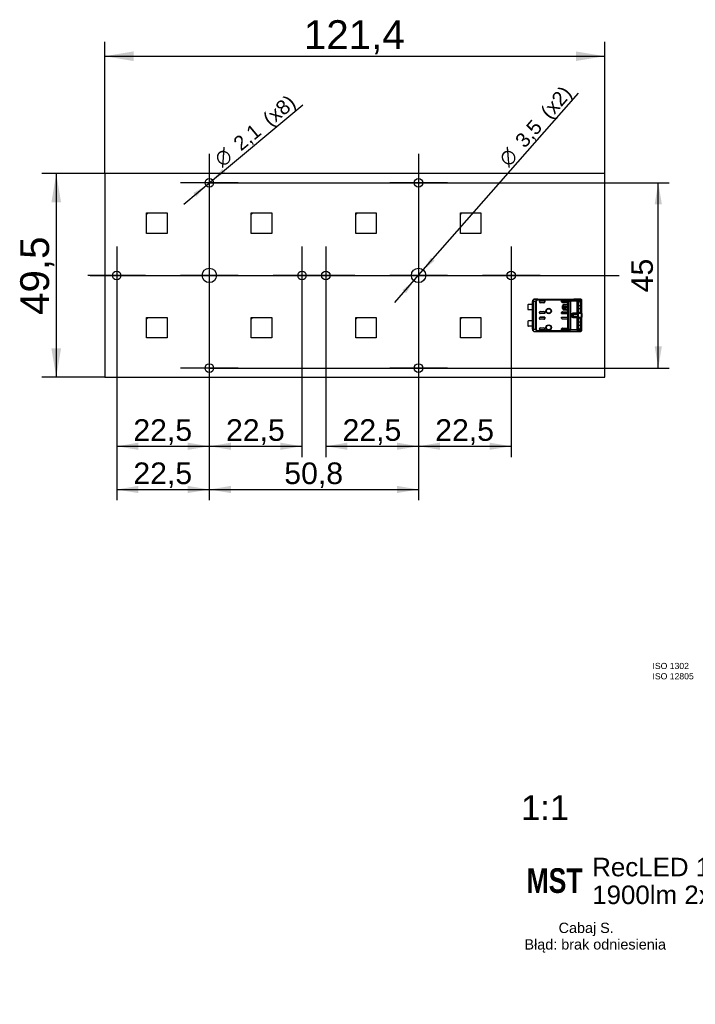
# Model space of a CAD drawing. Header units: millimetres. Extents: x 103 to 403, y 5 to 244.
# Tile 1 of 2: x 103 to 267, y 5 to 244. Entities that reach past the tile are written whole.
import ezdxf
from ezdxf.entities.mleader import LeaderData, LeaderLine
from ezdxf.enums import TextEntityAlignment as Align
from ezdxf.lldxf.tags import DXFTag
from ezdxf.math import Vec2, Vec3

# ---------------------------------------------------------------- set-up
doc = ezdxf.new("R2010")
doc.units = ezdxf.units.MM
doc.layers.add('Default', color=7, linetype='Continuous')
doc.layers.add('RECLED_122X50MM_', color=7, linetype='Continuous')
doc.styles.add('SEACAD_Arial', font='arial.ttf')
doc.styles.add('SEACAD_Solid_Edge_ANSI1_Symbols', font='semeca1.ttf')
tags = doc.linetypes.add('CENTER2', pattern=[28.575, 19.05, -3.175, 3.175, -3.175]).pattern_tags.tags
tags[10:11] = [DXFTag(74, 4), DXFTag(75, 0), DXFTag(340, '0'), DXFTag(46, 0.0), DXFTag(50, 0.0), DXFTag(44, 0.0), DXFTag(45, 0.0)]
tags[8:9] = [DXFTag(74, 4), DXFTag(75, 0), DXFTag(340, '0'), DXFTag(46, 0.0), DXFTag(50, 0.0), DXFTag(44, 0.0), DXFTag(45, 0.0)]
tags[6:7] = [DXFTag(74, 4), DXFTag(75, 0), DXFTag(340, '0'), DXFTag(46, 0.0), DXFTag(50, 0.0), DXFTag(44, 0.0), DXFTag(45, 0.0)]
tags[4:5] = [DXFTag(74, 4), DXFTag(75, 0), DXFTag(340, '0'), DXFTag(46, 0.0), DXFTag(50, 0.0), DXFTag(44, 0.0), DXFTag(45, 0.0)]
doc.dimstyles.new('ISO', dxfattribs={"dimtxt": 3.5, "dimasz": 3.5, "dimexe": 1.75, "dimexo": 0, "dimgap": 0.875, "dimtad": 1, "dimtxsty": 'SEACAD_Arial', "dimblk1": '_SE_FILLED', "dimblk2": '_SE_FILLED', "dimsah": 1, "dimcen": 1.75, "dimadec": 0, "dimazin": 0, "dimtfac": 0.5, "dimtdec": 3, "dimtmove": 0, "dimatfit": 3, "dimfxl": 1, "dimarcsym": 0})

# ---------------------------------------------------------------- blocks, each defined once
blk = doc.blocks.new('SEANNOT_GROUP')
at = {"layer": 'Default', "color": 7, "linetype": 'CENTER2'}
for p, q in [((148.72, 211.39), (148.72, 197.39)), ((155.72, 204.39), (141.72, 204.39))]:
    blk.add_line(p, q, dxfattribs=at)
blk = doc.blocks.new('SEANNOT_GROUP1')
at = {"layer": 'Default', "color": 7, "linetype": 'CENTER2'}
for p, q in [((148.72, 188.89), (148.72, 174.89)), ((155.72, 181.89), (141.72, 181.89))]:
    blk.add_line(p, q, dxfattribs=at)
blk = doc.blocks.new('SEANNOT_GROUP2')
at = {"layer": 'Default', "color": 7, "linetype": 'CENTER2'}
for p, q in [((126.22, 188.89), (126.22, 174.89)), ((133.22, 181.89), (119.22, 181.89))]:
    blk.add_line(p, q, dxfattribs=at)
blk = doc.blocks.new('SEANNOT_GROUP3')
at = {"layer": 'Default', "color": 7, "linetype": 'CENTER2'}
for p, q in [((148.72, 166.39), (148.72, 152.39)), ((155.72, 159.39), (141.72, 159.39))]:
    blk.add_line(p, q, dxfattribs=at)
blk = doc.blocks.new('SEANNOT_GROUP4')
at = {"layer": 'Default', "color": 7, "linetype": 'CENTER2'}
for p, q in [((199.52, 166.39), (199.52, 152.39)), ((206.52, 159.39), (192.52, 159.39))]:
    blk.add_line(p, q, dxfattribs=at)
blk = doc.blocks.new('SEANNOT_GROUP5')
at = {"layer": 'Default', "color": 7, "linetype": 'CENTER2'}
for p, q in [((222.02, 188.89), (222.02, 174.89)), ((229.02, 181.89), (215.02, 181.89))]:
    blk.add_line(p, q, dxfattribs=at)
blk = doc.blocks.new('SEANNOT_GROUP6')
at = {"layer": 'Default', "color": 7, "linetype": 'CENTER2'}
for p, q in [((199.52, 188.89), (199.52, 174.89)), ((206.52, 181.89), (192.52, 181.89))]:
    blk.add_line(p, q, dxfattribs=at)
blk = doc.blocks.new('SEANNOT_GROUP7')
at = {"layer": 'Default', "color": 7, "linetype": 'CENTER2'}
for p, q in [((177.02, 188.89), (177.02, 174.89)), ((184.02, 181.89), (170.02, 181.89))]:
    blk.add_line(p, q, dxfattribs=at)
blk = doc.blocks.new('SEANNOT_GROUP8')
at = {"layer": 'Default', "color": 7, "linetype": 'CENTER2'}
for p, q in [((171.22, 188.89), (171.22, 174.89)), ((178.22, 181.89), (164.22, 181.89))]:
    blk.add_line(p, q, dxfattribs=at)
blk = doc.blocks.new('SEANNOT_GROUP9')
at = {"layer": 'Default', "color": 7, "linetype": 'CENTER2'}
for p, q in [((199.52, 211.39), (199.52, 197.39)), ((206.52, 204.39), (192.52, 204.39))]:
    blk.add_line(p, q, dxfattribs=at)
blk = doc.blocks.new('SEANNOT_GROUP10')
at = {"layer": 'Default', "color": 7, "linetype": 'CENTER2'}
blk.add_line((119.82, 181.89), (248.22, 181.89), dxfattribs=at)
blk = doc.blocks.new('SE')
at = {"layer": 'RECLED_122X50MM_', "color": 7, "linetype": 'Continuous'}
for p, q in [((244.72, 206.64), (123.32, 206.64)), ((123.32, 206.64), (123.32, 157.14)), ((244.72, 157.14), (244.72, 206.64)), ((133.47, 197.09), (133.87, 197.09)), ((133.47, 196.69), (133.87, 197.09)), ((133.47, 196.69), (133.47, 197.09)), ((133.47, 192.09), (133.47, 196.69)), ((133.87, 197.09), (138.47, 197.09)), ((138.47, 197.09), (138.47, 192.09)), ((158.87, 197.09), (159.27, 197.09)), ((158.87, 196.69), (159.27, 197.09)), ((158.87, 196.69), (158.87, 197.09)), ((158.87, 192.09), (158.87, 196.69)), ((159.27, 197.09), (163.87, 197.09)), ((163.87, 197.09), (163.87, 192.09)), ((184.27, 197.09), (184.67, 197.09)), ((184.27, 196.69), (184.67, 197.09)), ((184.27, 196.69), (184.27, 197.09)), ((184.27, 192.09), (184.27, 196.69)), ((184.67, 197.09), (189.27, 197.09)), ((189.27, 197.09), (189.27, 192.09)), ((209.67, 197.09), (210.07, 197.09)), ((209.67, 196.69), (210.07, 197.09)), ((209.67, 196.69), (209.67, 197.09)), ((209.67, 192.09), (209.67, 196.69)), ((210.07, 197.09), (214.67, 197.09)), ((214.67, 197.09), (214.67, 192.09)), ((138.47, 192.09), (133.47, 192.09)), ((163.87, 192.09), (158.87, 192.09)), ((189.27, 192.09), (184.27, 192.09)), ((214.67, 192.09), (209.67, 192.09)), ((226.07, 174.77), (226.07, 173.62)), ((227.17, 174.82), (226.22, 174.82)), ((227.17, 174.82), (227.17, 175.54)), ((227.18, 175.54), (227.17, 175.54)), ((227.17, 174.82), (227.17, 173.57)), ((227.18, 175.53), (227.18, 175.54)), ((227.18, 175.53), (227.18, 175.52)), ((227.32, 175.52), (227.18, 175.52)), ((227.18, 168.86), (227.18, 175.52)), ((227.94, 175.52), (227.32, 175.52)), ((227.32, 175.52), (227.32, 168.86)), ((227.77, 176.14), (237.22, 176.14)), ((227.77, 176.14), (227.78, 176.12)), ((228.45, 176.12), (227.78, 176.12)), ((228.1, 175.52), (227.94, 175.52)), ((227.94, 168.86), (227.94, 175.52)), ((228.1, 175.52), (228.1, 168.86)), ((228.24, 176.01), (228.33, 175.85)), ((228.33, 176.03), (235.86, 176.03)), ((228.33, 176.03), (228.33, 175.85)), ((235.8, 175.85), (228.33, 175.85)), ((228.45, 176.12), (238.24, 176.12)), ((228.45, 176.12), (228.45, 176.11)), ((228.45, 176.11), (238.24, 176.11)), ((228.87, 175.44), (228.87, 175.55)), ((229.07, 175.75), (230.17, 175.75)), ((230.16, 175.75), (229.07, 175.75)), ((229.07, 175.75), (229.07, 175.75)), ((229.97, 175.24), (229.07, 175.24)), ((230.16, 175.75), (230.16, 175.44)), ((230.16, 175.75), (230.17, 175.75)), ((230.16, 175.44), (230.17, 175.44)), ((230.17, 175.75), (230.17, 175.44)), ((234.27, 175.5), (234.27, 175.75)), ((234.27, 175.75), (235.6, 175.75)), ((235.6, 175.75), (234.27, 175.75)), ((234.27, 175.75), (234.27, 175.75)), ((234.27, 175.49), (234.27, 175.75)), ((234.27, 175.49), (234.27, 175.5)), ((235.6, 175.3), (234.47, 175.3)), ((234.62, 173.69), (234.62, 174.68)), ((234.62, 174.68), (234.75, 174.68)), ((234.75, 174.68), (234.75, 174.26)), ((234.9, 174.92), (235.5, 174.92)), ((234.9, 174.92), (234.9, 174.89)), ((234.9, 174.89), (235.5, 174.89)), ((235.5, 174.89), (235.5, 174.92)), ((235.6, 175.75), (235.6, 175.75)), ((235.72, 174.69), (235.7, 174.69)), ((235.7, 174.69), (235.7, 173.69)), ((235.72, 174.69), (235.72, 173.69)), ((235.8, 175.83), (235.8, 175.85)), ((235.8, 175.55), (235.8, 175.83)), ((235.8, 175.83), (236.08, 175.68)), ((235.8, 175.55), (235.8, 175.5)), ((235.8, 172.88), (235.8, 175.5)), ((235.8, 175.5), (235.8, 175.5)), ((235.86, 176.03), (236.19, 175.83)), ((236.08, 168.7), (236.08, 175.68)), ((238.06, 175.73), (236.42, 175.73)), ((236.42, 175.73), (236.42, 175.61)), ((236.42, 175.61), (236.42, 168.78)), ((238.06, 175.61), (236.42, 175.61)), ((237.22, 176.13), (237.22, 176.14)), ((237.22, 176.13), (237.22, 176.13)), ((238.82, 176.13), (237.22, 176.13)), ((238.06, 175.73), (238.13, 175.96)), ((238.06, 175.61), (238.06, 175.73)), ((238.06, 172.78), (238.06, 175.61)), ((238.25, 175.61), (238.06, 175.61)), ((238.13, 175.96), (238.24, 176.11)), ((238.82, 176.13), (238.24, 176.12)), ((238.24, 176.11), (238.24, 176.12)), ((238.25, 175.61), (238.25, 172.78)), ((238.27, 175.04), (238.27, 173.34)), ((238.38, 175.55), (238.54, 175.55)), ((238.43, 175.92), (239.01, 175.93)), ((238.82, 175.65), (238.49, 175.65)), ((238.54, 175.55), (238.82, 175.65)), ((238.82, 175.26), (239.11, 175.33)), ((239.16, 174.98), (238.87, 174.94)), ((238.87, 174.54), (238.87, 174.94)), ((239.1, 175.33), (239.1, 175.89)), ((239.17, 174.98), (239.17, 175.74)), ((239.17, 174.95), (239.17, 174.98)), ((239.17, 174.54), (239.17, 174.95)), ((227.17, 173.57), (226.22, 173.57)), ((227.17, 170.82), (227.17, 173.57)), ((228.87, 172.84), (228.87, 172.94)), ((229.07, 173.14), (229.97, 173.14)), ((230.17, 172.64), (229.07, 172.64)), ((229.07, 172.64), (229.07, 172.64)), ((230.16, 172.64), (229.07, 172.64)), ((230.16, 172.64), (230.16, 172.94)), ((230.17, 172.94), (230.16, 172.94)), ((230.16, 172.64), (230.17, 172.64)), ((230.17, 172.94), (230.17, 172.64)), ((234.27, 172.89), (234.27, 172.64)), ((234.27, 172.89), (234.27, 172.88)), ((234.27, 172.64), (234.27, 172.88)), ((234.27, 172.64), (234.27, 172.64)), ((234.27, 172.64), (235.6, 172.64)), ((235.6, 172.64), (234.27, 172.64)), ((234.47, 173.89), (234.47, 174.49)), ((234.5, 174.49), (234.47, 174.49)), ((234.47, 173.89), (234.5, 173.89)), ((234.47, 173.08), (235.6, 173.08)), ((234.5, 173.89), (234.5, 174.49)), ((234.75, 173.69), (234.62, 173.69)), ((234.75, 174.26), (234.85, 174.26)), ((234.85, 174.12), (234.75, 174.12)), ((234.75, 174.12), (234.75, 173.69)), ((235.5, 173.49), (234.9, 173.49)), ((234.9, 173.49), (234.9, 173.46)), ((235.5, 173.46), (234.9, 173.46)), ((234.98, 174.26), (235.39, 174.26)), ((235.39, 174.12), (234.98, 174.12)), ((235.1, 174.52), (235.1, 174.39)), ((235.27, 174.39), (235.27, 174.52)), ((235.5, 173.46), (235.5, 173.49)), ((235.51, 174.26), (235.62, 174.26)), ((235.62, 174.12), (235.51, 174.12)), ((235.6, 172.64), (235.6, 172.64)), ((235.62, 174.26), (235.62, 174.12)), ((235.7, 173.69), (235.72, 173.69)), ((235.8, 172.88), (235.8, 172.84)), ((235.8, 171.55), (235.8, 172.84)), ((236.67, 172.05), (236.67, 172.33)), ((236.67, 172.33), (236.87, 172.3)), ((236.94, 172.53), (236.87, 172.3)), ((236.87, 172.22), (236.87, 172.2)), ((236.87, 172.2), (236.87, 172.08)), ((237.07, 172.78), (238.06, 172.78)), ((237.07, 172.78), (237.07, 172.65)), ((238.06, 172.65), (237.07, 172.65)), ((237.07, 172.65), (237.07, 172.44)), ((237.07, 172.44), (237.07, 171.94)), ((237.07, 172.44), (238.13, 172.44)), ((238.06, 172.65), (238.06, 172.78)), ((238.06, 172.78), (238.25, 172.78)), ((238.13, 172.44), (238.06, 172.65)), ((238.87, 174.54), (238.27, 174.54)), ((238.27, 173.84), (238.87, 173.84)), ((238.54, 172.83), (238.38, 172.83)), ((238.49, 172.73), (238.82, 172.73)), ((238.82, 172.73), (238.54, 172.83)), ((239.11, 173.05), (238.82, 173.12)), ((239.17, 174.54), (238.87, 174.54)), ((238.87, 173.84), (238.87, 174.54)), ((238.87, 173.84), (239.17, 173.84)), ((238.87, 173.44), (238.87, 173.84)), ((238.87, 173.44), (239.16, 173.4)), ((239.1, 171.34), (239.1, 173.05)), ((239.17, 172.61), (239.16, 172.59)), ((239.17, 173.84), (239.17, 174.54)), ((239.17, 173.43), (239.17, 173.84)), ((239.17, 173.4), (239.17, 173.43)), ((239.17, 172.61), (239.17, 173.4)), ((133.47, 171.69), (133.87, 171.69)), ((133.47, 171.29), (133.87, 171.69)), ((133.47, 171.29), (133.47, 171.69)), ((133.47, 166.69), (133.47, 171.29)), ((133.87, 171.69), (138.47, 171.69)), ((138.47, 171.69), (138.47, 166.69)), ((158.87, 171.69), (159.27, 171.69)), ((158.87, 171.29), (159.27, 171.69)), ((158.87, 171.29), (158.87, 171.69)), ((158.87, 166.69), (158.87, 171.29)), ((159.27, 171.69), (163.87, 171.69)), ((163.87, 171.69), (163.87, 166.69)), ((184.27, 171.69), (184.67, 171.69)), ((184.27, 171.29), (184.67, 171.69)), ((184.27, 171.29), (184.27, 171.69)), ((184.27, 166.69), (184.27, 171.29)), ((184.67, 171.69), (189.27, 171.69)), ((189.27, 171.69), (189.27, 166.69)), ((209.67, 171.69), (210.07, 171.69)), ((209.67, 171.29), (210.07, 171.69)), ((209.67, 171.29), (209.67, 171.69)), ((209.67, 166.69), (209.67, 171.29)), ((210.07, 171.69), (214.67, 171.69)), ((214.67, 171.69), (214.67, 166.69)), ((226.07, 170.77), (226.07, 169.62)), ((227.17, 170.82), (226.22, 170.82)), ((227.17, 170.82), (227.17, 169.57)), ((228.87, 171.44), (228.87, 171.55)), ((229.07, 171.75), (230.17, 171.75)), ((230.16, 171.75), (229.07, 171.75)), ((229.07, 171.75), (229.07, 171.75)), ((229.97, 171.24), (229.07, 171.24)), ((230.16, 171.44), (230.16, 171.75)), ((230.16, 171.75), (230.17, 171.75)), ((230.16, 171.44), (230.17, 171.44)), ((230.17, 171.75), (230.17, 171.44)), ((234.27, 171.5), (234.27, 171.75)), ((234.27, 171.75), (235.6, 171.75)), ((234.27, 171.75), (234.27, 171.49)), ((234.27, 171.75), (235.6, 171.75)), ((234.27, 171.75), (234.27, 171.75)), ((234.27, 171.49), (234.27, 171.5)), ((235.6, 171.3), (234.47, 171.3)), ((235.6, 171.75), (235.6, 171.75)), ((235.8, 171.55), (235.8, 171.5)), ((235.8, 168.88), (235.8, 171.5)), ((236.67, 172.05), (236.87, 172.08)), ((238.13, 171.94), (237.07, 171.94)), ((237.07, 171.94), (237.07, 171.73)), ((237.07, 171.73), (238.06, 171.73)), ((237.07, 171.73), (237.07, 171.61)), ((238.06, 171.61), (237.07, 171.61)), ((238.06, 171.73), (238.13, 171.94)), ((238.06, 171.61), (238.06, 171.73)), ((238.06, 168.78), (238.06, 171.61)), ((238.25, 171.61), (238.06, 171.61)), ((238.25, 171.61), (238.25, 168.78)), ((238.27, 171.04), (238.27, 169.34)), ((238.87, 170.54), (238.27, 170.54)), ((238.27, 169.84), (238.87, 169.84)), ((238.38, 171.55), (238.54, 171.55)), ((238.82, 171.65), (238.49, 171.65)), ((238.54, 171.55), (238.82, 171.65)), ((239.1, 171.34), (238.82, 171.26)), ((239.16, 170.98), (238.87, 170.94)), ((238.87, 170.54), (238.87, 170.94)), ((238.87, 169.84), (238.87, 170.54)), ((239.17, 170.54), (238.87, 170.54)), ((238.87, 169.44), (238.87, 169.84)), ((238.87, 169.84), (239.17, 169.84)), ((239.16, 171.8), (239.17, 171.77)), ((239.17, 170.98), (239.17, 171.77)), ((239.17, 170.95), (239.17, 170.98)), ((239.17, 170.54), (239.17, 170.95)), ((239.17, 169.84), (239.17, 170.54)), ((239.17, 169.43), (239.17, 169.84)), ((227.17, 169.57), (226.22, 169.57)), ((227.17, 168.84), (227.17, 169.57)), ((227.17, 168.84), (227.18, 168.84)), ((227.18, 168.86), (227.32, 168.86)), ((227.18, 168.84), (227.18, 168.86)), ((227.18, 168.86), (227.18, 168.86)), ((227.32, 168.86), (227.94, 168.86)), ((227.78, 168.26), (227.77, 168.24)), ((227.77, 168.24), (237.22, 168.24)), ((227.78, 168.26), (228.45, 168.26)), ((227.94, 168.86), (228.1, 168.86)), ((228.24, 168.38), (228.33, 168.53)), ((228.24, 168.38), (228.24, 168.37)), ((228.33, 168.53), (235.8, 168.53)), ((228.33, 168.53), (228.33, 168.36)), ((235.86, 168.36), (228.33, 168.36)), ((228.45, 168.27), (228.45, 168.26)), ((228.45, 168.27), (238.24, 168.27)), ((238.24, 168.26), (228.45, 168.26)), ((228.87, 168.84), (228.87, 168.94)), ((229.07, 169.14), (229.97, 169.14)), ((230.17, 168.64), (229.07, 168.64)), ((229.07, 168.64), (229.07, 168.64)), ((230.16, 168.64), (229.07, 168.64)), ((230.17, 168.94), (230.16, 168.94)), ((230.16, 168.94), (230.16, 168.64)), ((230.16, 168.64), (230.17, 168.64)), ((230.17, 168.94), (230.17, 168.64)), ((234.27, 168.89), (234.27, 168.88)), ((234.27, 168.64), (234.27, 168.89)), ((234.27, 168.64), (234.27, 168.88)), ((234.27, 168.64), (234.27, 168.64)), ((234.27, 168.64), (235.6, 168.64)), ((235.6, 168.64), (234.27, 168.64)), ((234.47, 169.08), (235.6, 169.08)), ((235.6, 168.64), (235.6, 168.64)), ((235.8, 168.88), (235.8, 168.84)), ((235.8, 168.88), (235.8, 168.88)), ((235.8, 168.55), (235.8, 168.84)), ((236.19, 168.56), (235.86, 168.36)), ((236.42, 168.78), (238.06, 168.78)), ((236.42, 168.78), (236.42, 168.65)), ((238.06, 168.65), (236.42, 168.65)), ((237.22, 168.25), (237.22, 168.25)), ((237.22, 168.24), (237.22, 168.25)), ((237.22, 168.25), (238.82, 168.25)), ((238.06, 168.65), (238.06, 168.78)), ((238.06, 168.78), (238.25, 168.78)), ((238.13, 168.42), (238.06, 168.65)), ((238.24, 168.27), (238.13, 168.42)), ((238.24, 168.26), (238.24, 168.27)), ((238.24, 168.26), (238.82, 168.25)), ((238.54, 168.83), (238.38, 168.83)), ((239.01, 168.45), (238.43, 168.46)), ((238.49, 168.73), (238.82, 168.73)), ((238.82, 168.73), (238.54, 168.83)), ((239.11, 169.05), (238.82, 169.12)), ((238.87, 169.44), (239.16, 169.4)), ((239.1, 168.49), (239.1, 169.05)), ((239.17, 169.4), (239.17, 169.43)), ((239.17, 168.65), (239.17, 169.4)), ((138.47, 166.69), (133.47, 166.69)), ((163.87, 166.69), (158.87, 166.69)), ((189.27, 166.69), (184.27, 166.69)), ((214.67, 166.69), (209.67, 166.69)), ((123.32, 157.14), (244.72, 157.14))]:
    blk.add_line(p, q, dxfattribs=at)
for centre, radius in [((148.72, 204.39), 1.05), ((199.52, 204.39), 1.05), ((126.22, 181.89), 1.05), ((148.72, 181.89), 1.75), ((171.22, 181.89), 1.05), ((177.02, 181.89), 1.05), ((199.52, 181.89), 1.75), ((222.02, 181.89), 1.05), ((231.12, 173.24), 0.657), ((231.12, 173.24), 0.586), ((231.12, 173.24), 0.552), ((231.12, 173.24), 0.55), ((231.12, 169.24), 0.657), ((231.12, 169.24), 0.586), ((231.12, 169.24), 0.552), ((231.12, 169.24), 0.55), ((148.72, 159.39), 1.05), ((199.52, 159.39), 1.05)]:
    blk.add_circle(centre, radius, dxfattribs=at)
for centre, radius, start, end in [((226.22, 174.57), 0.25, 90, 126.8699), ((227.78, 175.52), 0.6, 90.004, 179.9956), ((228.53, 175.51), 0.581, 119.457, 178.84), ((228.32, 175.81), 0.213, 87.5513, 111.0362), ((229.07, 175.44), 0.2, 180, 270), ((234.9, 174.49), 0.426, 90, 180), ((234.9, 174.49), 0.4, 90, 180), ((235.5, 174.69), 0.226, 0, 90), ((235.5, 174.69), 0.2, 0, 90), ((236.63, 175.68), 0.848, 155.6734, 168.4245), ((236.46, 175.5), 0.416, 128.9398, 154.2406), ((236.43, 176.44), 0.832, 245.0685, 269.2655), ((236.44, 176.1), 0.363, 227.5953, 267.0776), ((238.03, 175.48), 0.249, 29.2716, 83.1726), ((238.08, 175.7), 0.262, 19.7317, 77.0474), ((238.22, 175.91), 0.207, 3.1147, 84.8365), ((239.15, 175.35), 0.935, 152.0828, 164.2359), ((238.63, 175.64), 0.346, 126.1301, 153.8376), ((238.82, 175.94), 0.195, 358.4846, 87.9947), ((238.82, 175.8), 0.334, 46.0862, 90.7925), ((237.9, 174.98), 0.97, 358.0249, 17.1465), ((238.79, 175.77), 0.378, 9.6947, 37.3605), ((238.43, 175.04), 0.741, 355.7637, 23.6318), ((226.22, 173.82), 0.25, 233.1301, 270), ((229.07, 172.94), 0.2, 90, 180), ((234.9, 173.89), 0.426, 180, 270), ((234.9, 173.89), 0.4, 180, 270), ((235.18, 174.19), 0.337, 104.2042, 168.6727), ((235.18, 174.19), 0.337, 191.3273, 348.6727), ((235.18, 174.19), 0.217, 112.432, 162.2153), ((235.18, 174.19), 0.217, 197.7847, 342.2153), ((235.18, 174.19), 0.337, 11.3273, 75.7958), ((235.18, 174.19), 0.217, 17.7847, 67.568), ((235.5, 173.69), 0.2, 270, 0), ((235.5, 173.69), 0.226, 270, 360), ((237.53, 172.23), 0.668, 174.1343, 181.3005), ((238.03, 172.9), 0.249, 276.8284, 330.7273), ((238.08, 172.69), 0.253, 281.5705, 340.7471), ((237.29, 172.19), 1.1, 338.1484, 21.8517), ((237.75, 173.43), 1.12, 344.1159, 0.7245), ((238.43, 173.35), 0.742, 336.3726, 4.2627), ((241, 172.19), 1.88, 167.923, 192.103), ((241.39, 172.19), 2.26, 170.3484, 189.6847), ((226.22, 170.57), 0.25, 90, 126.8699), ((229.07, 171.44), 0.2, 180, 270), ((238.03, 171.48), 0.249, 29.2767, 83.1684), ((238.08, 171.7), 0.253, 19.2531, 78.4293), ((239.17, 171.34), 0.962, 153.0574, 164.1819), ((237.88, 170.97), 0.986, 358.1205, 17.0508), ((238.41, 171.04), 0.758, 355.9497, 23.3956), ((226.22, 169.82), 0.25, 233.1301, 270), ((227.78, 168.86), 0.6, 180.0044, 269.9972), ((228.54, 168.88), 0.593, 181.8595, 239.9225), ((228.32, 168.57), 0.213, 248.6596, 272.1387), ((229.07, 168.94), 0.2, 90, 180), ((235.31, 169.85), 1.39, 290.5133, 303.6746), ((236.22, 168.58), 0.427, 186.3279, 211.9726), ((236.43, 167.95), 0.829, 90.6971, 114.9695), ((236.44, 168.28), 0.368, 93.1464, 132.1822), ((238.03, 168.9), 0.249, 276.8293, 330.7266), ((238.08, 168.67), 0.252, 281.6615, 341.5714), ((238.22, 168.48), 0.207, 275.1481, 356.8921), ((239.15, 169.03), 0.934, 195.762, 207.932), ((238.63, 168.74), 0.346, 206.1713, 233.8588), ((237.75, 169.43), 1.12, 344.1161, 0.7254), ((238.82, 168.45), 0.195, 272.0087, 1.5161), ((238.82, 168.58), 0.334, 269.1872, 313.9663), ((238.8, 168.6), 0.364, 313.708, 351.2949), ((238.94, 168.47), 0.167, 312.1258, 8.1629), ((238.43, 169.35), 0.741, 336.3608, 4.2684)]:
    blk.add_arc(centre, radius, start, end, dxfattribs=at)
for centre, major_axis, ratio, start_param, end_param in [((227.77, 175.54), (0.424, -0.424), 0.999924, 2.35623, 3.926978), ((227.78, 175.52), (0.006, 0.6), 0.766027, 0.013567, 1.579437), ((229.07, 175.55), (0, -0.2), 0.999994, 3.141593, 4.712389), ((229.07, 175.55), (0, -0.2), 0.999994, 3.141593, 4.712375), ((229.96, 175.44), (-0.2, 0), 0.999848, 1.570796, 3.141593), ((229.97, 175.44), (-0.2, 0), 0.999848, 1.570796, 3.141593), ((234.47, 175.5), (0.141, -0.141), 0.999695, 3.926839, 5.497939), ((234.47, 175.49), (0.141, -0.141), 0.999695, 3.932239, 4.712389), ((235.6, 175.55), (0, -0.2), 0.999994, 1.570796, 3.141593), ((235.6, 175.55), (0, -0.2), 0.999994, 1.570796, 3.141593), ((235.6, 175.5), (0, -0.2), 0.999848, 0, 1.570796), ((237.22, 175.54), (0, 0.6), 0.999962, 6.103357, 6.283185), ((238.24, 175.92), (-0.005, 0.2), 0.939661, 4.689874, 6.25773), ((239.01, 175.03), (-0.001, -0.902), 0.342128, 2.840825, 3.150345), ((238.92, 175.89), (-0.134, -0.148), 0.8975, 2.254597, 3.141363), ((229.07, 172.84), (0, 0.2), 0.999994, 1.570796, 3.141593), ((229.07, 172.84), (0, 0.2), 0.999994, 1.570796, 3.141593), ((229.96, 172.94), (-0.2, 0), 0.999848, 3.141593, 4.712389), ((229.97, 172.94), (-0.2, 0), 0.999848, 3.141593, 4.712389), ((234.47, 172.88), (0.141, 0.141), 0.999695, 0.785246, 2.356347), ((234.47, 172.89), (0.141, 0.141), 0.999695, 1.570796, 2.356347), ((235.6, 172.88), (0, 0.2), 0.999848, 4.712389, 6.283185), ((235.6, 172.84), (0, 0.2), 0.999994, 3.141593, 4.712389), ((235.6, 172.84), (0, 0.2), 0.999994, 3.141593, 4.712389), ((237.07, 172.27), (-0.2, 0), 0.821429, 4.712389, 6.100671), ((238.49, 173.39), (0, -0.938), 0.34202, -0.859272, -0.576897), ((229.07, 171.55), (0, -0.2), 0.999994, 3.141593, 4.712389), ((229.07, 171.55), (0, -0.2), 0.999994, 3.141593, 4.712389), ((229.96, 171.44), (-0.2, 0), 0.999848, 1.570796, 3.141593), ((229.97, 171.44), (-0.2, 0), 0.999848, 1.570796, 3.141593), ((234.47, 171.5), (0.141, -0.141), 0.999695, 3.926838, 5.497939), ((234.47, 171.49), (0.141, -0.141), 0.999695, 3.926838, 4.712389), ((235.6, 171.55), (0, -0.2), 0.999994, 1.570796, 3.141593), ((235.6, 171.55), (0, -0.2), 0.999994, 1.570796, 3.141593), ((235.6, 171.5), (0, -0.2), 0.999848, 0, 1.570796), ((237.07, 172.11), (0.2, 0), 0.821429, 3.324107, 4.712389), ((227.77, 168.84), (0.424, 0.424), 0.999924, 2.356207, 3.926956), ((227.78, 168.86), (-0.006, 0.6), 0.766027, 1.562157, 3.128038), ((229.07, 168.84), (0, 0.2), 0.999994, 1.570796, 3.141593), ((229.07, 168.84), (0, 0.2), 0.999994, 1.57081, 3.141593), ((229.96, 168.94), (-0.2, 0), 0.999848, 3.141593, 4.712389), ((229.97, 168.94), (-0.2, 0), 0.999848, 3.141593, 4.712389), ((234.47, 168.88), (0.141, 0.141), 0.999695, 0.785246, 2.356347), ((234.47, 168.89), (0.141, 0.141), 0.999695, 1.570796, 2.356347), ((235.6, 168.88), (0, 0.2), 0.999848, 4.712389, 6.283185), ((235.6, 168.84), (0, 0.2), 0.999994, 3.141593, 4.712389), ((235.6, 168.84), (0, 0.2), 0.999994, 3.141593, 4.712389), ((237.22, 168.84), (0, 0.6), 0.999962, 3.141593, 3.321418), ((238.24, 168.46), (0.005, 0.2), 0.939661, 3.166998, 4.734915), ((239.01, 169.35), (0, 0.9), 0.34204, 3.132956, 3.443098), ((238.97, 168.65), (0.2, 0), 0.754543, 6.071728, 6.283069)]:
    blk.add_ellipse(centre, major_axis=major_axis, ratio=ratio, start_param=start_param, end_param=end_param, dxfattribs=at)
for points, degree in [([(228.1, 175.52), (228.1, 175.56), (228.12, 175.65), (228.19, 175.76), (228.28, 175.82), (228.33, 175.85)], 3), ([(239.1, 173.05), (238.99, 172.73), (238.82, 172.73)], 2), ([(238.82, 171.65), (238.99, 171.66), (239.1, 171.34)], 2), ([(228.33, 168.53), (228.27, 168.56), (228.19, 168.63), (228.12, 168.74), (228.1, 168.82), (228.1, 168.86)], 3), ([(235.8, 168.55), (235.8, 168.55), (235.8, 168.55), (235.8, 168.54), (235.8, 168.54), (235.8, 168.53)], 3), ([(239.1, 169.05), (238.99, 168.73), (238.82, 168.73)], 2)]:
    blk.add_open_spline(points, degree=degree, dxfattribs=at)
for points, degree, knots in [([(228.24, 176.01), (228.25, 176.03), (228.26, 176.05), (228.29, 176.08), (228.32, 176.1), (228.37, 176.11), (228.43, 176.12), (228.45, 176.12)], 3, [0, 0, 0, 0, 0.233305, 0.418726, 0.557587, 0.771407, 1, 1, 1, 1]), ([(228.45, 176.11), (228.44, 176.11), (228.42, 176.11), (228.39, 176.1), (228.37, 176.1), (228.35, 176.08), (228.34, 176.07), (228.33, 176.05), (228.33, 176.03), (228.33, 176.03)], 3, [0, 0, 0, 0, 0.113395, 0.227464, 0.348898, 0.483291, 0.634809, 0.806373, 1, 1, 1, 1]), ([(238.27, 175.04), (238.27, 175.29), (238.33, 175.47), (238.4, 175.65), (238.49, 175.65)], 2, [0, 0, 0, 0.5, 0.5, 1, 1, 1]), ([(238.82, 175.26), (238.81, 175.28), (238.79, 175.33), (238.76, 175.39), (238.72, 175.44), (238.68, 175.49), (238.64, 175.53), (238.59, 175.55), (238.56, 175.55), (238.54, 175.55)], 3, [0, 0, 0, 0, 0.119171, 0.246227, 0.381178, 0.524029, 0.674783, 0.83344, 1, 1, 1, 1]), ([(238.82, 175.65), (238.9, 175.65), (238.98, 175.57), (239.05, 175.49), (239.1, 175.33)], 2, [0, 0, 0, 0.5, 0.5, 1, 1, 1]), ([(239.17, 175.74), (239.16, 175.75), (239.16, 175.79), (239.15, 175.83), (239.13, 175.86), (239.11, 175.88), (239.1, 175.89)], 3, [0, 0, 0, 0, 0.244606, 0.491396, 0.742515, 1, 1, 1, 1]), ([(236.67, 172.33), (236.71, 172.52), (236.81, 172.64), (236.86, 172.7), (236.93, 172.73), (236.99, 172.77), (237.07, 172.78)], 2, [0, 0, 0, 0.5, 0.5, 0.75, 0.75, 1, 1, 1]), ([(237.07, 172.65), (237.06, 172.65), (237.04, 172.65), (237.02, 172.64), (236.99, 172.61), (236.96, 172.58), (236.95, 172.55), (236.94, 172.53)], 3, [0, 0, 0, 0, 0.116292, 0.245911, 0.39736, 0.643352, 1, 1, 1, 1]), ([(238.13, 171.94), (238.14, 171.96), (238.16, 171.98), (238.18, 172.02), (238.19, 172.06), (238.2, 172.11), (238.21, 172.16), (238.21, 172.22), (238.2, 172.27), (238.19, 172.32), (238.18, 172.36), (238.16, 172.41), (238.14, 172.43), (238.13, 172.44)], 3, [0, 0, 0, 0, 0.095482, 0.187791, 0.277611, 0.365684, 0.452798, 0.539767, 0.627407, 0.716518, 0.80786, 0.90214, 1, 1, 1, 1]), ([(238.49, 172.73), (238.4, 172.74), (238.33, 172.91), (238.27, 173.09), (238.27, 173.34)], 2, [0, 0, 0, 0.5, 0.5, 1, 1, 1]), ([(238.54, 172.83), (238.55, 172.83), (238.58, 172.83), (238.62, 172.85), (238.66, 172.87), (238.7, 172.91), (238.76, 172.99), (238.8, 173.08), (238.82, 173.12)], 3, [0, 0, 0, 0, 0.13162, 0.259649, 0.384096, 0.504969, 0.752582, 1, 1, 1, 1]), ([(237.07, 171.61), (236.92, 171.62), (236.81, 171.74), (236.76, 171.8), (236.72, 171.88), (236.69, 171.96), (236.67, 172.05)], 2, [0, 0, 0, 0.5, 0.5, 0.75, 0.75, 1, 1, 1]), ([(236.87, 172.08), (236.87, 172.05), (236.88, 172), (236.9, 171.93), (236.93, 171.87), (236.96, 171.81), (236.99, 171.77), (237.03, 171.74), (237.05, 171.74), (237.07, 171.73)], 3, [0, 0, 0, 0, 0.180622, 0.363866, 0.549849, 0.69593, 0.816556, 0.915955, 1, 1, 1, 1]), ([(238.27, 171.04), (238.27, 171.29), (238.33, 171.47), (238.4, 171.65), (238.49, 171.65)], 2, [0, 0, 0, 0.5, 0.5, 1, 1, 1]), ([(238.82, 171.26), (238.81, 171.28), (238.79, 171.33), (238.76, 171.39), (238.72, 171.44), (238.68, 171.49), (238.64, 171.53), (238.59, 171.55), (238.56, 171.55), (238.54, 171.55)], 3, [0, 0, 0, 0, 0.119189, 0.246257, 0.381214, 0.524065, 0.674813, 0.833458, 1, 1, 1, 1]), ([(228.45, 168.26), (228.44, 168.27), (228.41, 168.27), (228.37, 168.27), (228.34, 168.28), (228.3, 168.29), (228.27, 168.32), (228.25, 168.35), (228.24, 168.37)], 3, [0, 0, 0, 0, 0.122214, 0.238699, 0.352338, 0.466231, 0.68875, 1, 1, 1, 1]), ([(228.33, 168.36), (228.33, 168.34), (228.33, 168.32), (228.35, 168.3), (228.37, 168.28), (228.41, 168.27), (228.44, 168.27), (228.45, 168.27)], 3, [0, 0, 0, 0, 0.264912, 0.488067, 0.676456, 0.841557, 1, 1, 1, 1]), ([(238.49, 168.73), (238.4, 168.74), (238.33, 168.91), (238.27, 169.09), (238.27, 169.34)], 2, [0, 0, 0, 0.5, 0.5, 1, 1, 1]), ([(238.54, 168.83), (238.55, 168.83), (238.58, 168.83), (238.62, 168.85), (238.66, 168.87), (238.7, 168.91), (238.76, 168.99), (238.8, 169.08), (238.82, 169.12)], 3, [0, 0, 0, 0, 0.13162, 0.259649, 0.384096, 0.504969, 0.752582, 1, 1, 1, 1]), ([(239.1, 168.49), (239.11, 168.5), (239.13, 168.51), (239.15, 168.54), (239.16, 168.57), (239.16, 168.61), (239.16, 168.63), (239.17, 168.65)], 3, [0, 0, 0, 0, 0.206395, 0.408543, 0.607471, 0.804252, 1, 1, 1, 1])]:
    blk.add_open_spline(points, degree=degree, knots=knots, dxfattribs=at)
blk.add_rational_spline([(236.08, 168.7), (236.11, 168.64), (236.15, 168.59), (236.19, 168.56)], [1.05939443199, 0.980194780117, 0.980201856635, 1.05941566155], degree=3, dxfattribs=at)
blk = doc.blocks.new('DMBLK32')
at = {"layer": 'Default', "linetype": 'Continuous'}
for points in [[(110.38, 199.64), (112.71, 199.64), (111.55, 206.64)], [(110.38, 164.14), (111.55, 157.14), (112.71, 164.14)]]:
    blk.add_hatch(color=7, dxfattribs=at).paths.add_polyline_path(points)
at = {"layer": 'Default', "color": 7, "linetype": 'Continuous'}
for p, q in [((123.32, 206.64), (108.05, 206.64)), ((111.55, 206.64), (111.55, 157.14)), ((123.32, 157.14), (108.05, 157.14))]:
    blk.add_line(p, q, dxfattribs=at)
at = {"layer": 'Default', "color": 7, "linetype": 'Continuous', "style": 'SEACAD_Arial'}
blk.add_text('49,5', height=7, rotation=90, dxfattribs=at).set_placement((102.8, 172.3), align=Align.TOP_LEFT)
blk = doc.blocks.new('_SE_FILLED')
at = {"color": 0}
blk.add_line((0, 0), (-1, 0), dxfattribs=at)
blk.add_solid([(0, 0), (-1, -0.1665), (-1, 0.1665), (0, 0)], dxfattribs=at)
blk = doc.blocks.new('DMBLK33')
at = {"layer": 'Default', "linetype": 'Continuous'}
for points in [[(130.32, 236.29), (123.32, 235.12), (130.32, 233.96)], [(237.72, 236.29), (237.72, 233.96), (244.72, 235.12)]]:
    blk.add_hatch(color=7, dxfattribs=at).paths.add_polyline_path(points)
at = {"layer": 'Default', "color": 7, "linetype": 'Continuous'}
for p, q in [((123.32, 206.64), (123.32, 238.62)), ((244.72, 206.64), (244.72, 238.62)), ((123.32, 235.12), (244.72, 235.12))]:
    blk.add_line(p, q, dxfattribs=at)
at = {"layer": 'Default', "color": 7, "linetype": 'Continuous', "style": 'SEACAD_Arial'}
blk.add_text('121,4', height=7, dxfattribs=at).set_placement((171.69, 243.87), align=Align.TOP_LEFT)
blk = doc.blocks.new('DMBLK34')
at = {"layer": 'Default', "linetype": 'Continuous'}
for points in [[(151.83, 207.75), (149.52, 205.06), (152.58, 206.86)], [(144.85, 201.92), (145.6, 201.03), (147.91, 203.72)]]:
    blk.add_hatch(color=7, dxfattribs=at).paths.add_polyline_path(points)
at = {"layer": 'Default', "color": 7, "linetype": 'Continuous'}
for p, q in [((149.52, 205.06), (171.42, 223.34)), ((142.53, 199.23), (149.52, 205.06))]:
    blk.add_line(p, q, dxfattribs=at)
for s, style, p in [('(x8)', 'SEACAD_Arial', (161.31, 220.6)), ('2,1', 'SEACAD_Arial', (154.17, 214.64)), ('O', 'SEACAD_Solid_Edge_ANSI1_Symbols', (149.57, 210.8))]:
    blk.add_text(s, height=3.5, rotation=39.8416, dxfattribs=dict(at, style=style)).set_placement(p, align=Align.TOP_LEFT)
blk = doc.blocks.new('DMBLK35')
at = {"layer": 'Default', "linetype": 'Continuous'}
for points in [[(153.97, 129.02), (153.97, 130.77), (148.72, 129.9)], [(194.27, 129.02), (199.52, 129.9), (194.27, 130.77)]]:
    blk.add_hatch(color=7, dxfattribs=at).paths.add_polyline_path(points)
at = {"layer": 'Default', "color": 7, "linetype": 'Continuous'}
for p, q in [((148.72, 204.39), (148.72, 127.27)), ((199.52, 197.39), (199.52, 127.27)), ((148.72, 129.9), (199.52, 129.9))]:
    blk.add_line(p, q, dxfattribs=at)
at = {"layer": 'Default', "color": 7, "linetype": 'Continuous', "style": 'SEACAD_Arial'}
blk.add_text('50,8', height=5.25, dxfattribs=at).set_placement((166.92, 136.46), align=Align.TOP_LEFT)
blk = doc.blocks.new('DMBLK36')
at = {"layer": 'Default', "linetype": 'Continuous'}
for points in [[(131.47, 129.02), (131.47, 130.77), (126.22, 129.9)], [(143.47, 129.02), (148.72, 129.9), (143.47, 130.77)]]:
    blk.add_hatch(color=7, dxfattribs=at).paths.add_polyline_path(points)
at = {"layer": 'Default', "color": 7, "linetype": 'Continuous'}
for p, q in [((126.22, 181.89), (126.22, 127.27)), ((148.72, 181.89), (148.72, 127.27)), ((126.22, 129.9), (148.72, 129.9))]:
    blk.add_line(p, q, dxfattribs=at)
at = {"layer": 'Default', "color": 7, "linetype": 'Continuous', "style": 'SEACAD_Arial'}
blk.add_text('22,5', height=5.25, dxfattribs=at).set_placement((130.27, 136.46), align=Align.TOP_LEFT)
blk = doc.blocks.new('DMBLK37')
at = {"layer": 'Default', "linetype": 'Continuous'}
for points in [[(131.47, 139.52), (131.47, 141.27), (126.22, 140.4)], [(143.47, 139.52), (148.72, 140.4), (143.47, 141.27)]]:
    blk.add_hatch(color=7, dxfattribs=at).paths.add_polyline_path(points)
at = {"layer": 'Default', "color": 7, "linetype": 'Continuous'}
for p, q in [((126.22, 181.89), (126.22, 137.77)), ((148.72, 181.89), (148.72, 137.77)), ((126.22, 140.4), (148.72, 140.4))]:
    blk.add_line(p, q, dxfattribs=at)
at = {"layer": 'Default', "color": 7, "linetype": 'Continuous', "style": 'SEACAD_Arial'}
blk.add_text('22,5', height=5.25, dxfattribs=at).set_placement((130.27, 146.96), align=Align.TOP_LEFT)
blk = doc.blocks.new('DMBLK38')
at = {"layer": 'Default', "linetype": 'Continuous'}
for points in [[(153.97, 139.52), (153.97, 141.27), (148.72, 140.4)], [(165.97, 139.52), (171.22, 140.4), (165.97, 141.27)]]:
    blk.add_hatch(color=7, dxfattribs=at).paths.add_polyline_path(points)
at = {"layer": 'Default', "color": 7, "linetype": 'Continuous'}
for p, q in [((148.72, 181.89), (148.72, 137.77)), ((171.22, 181.89), (171.22, 137.77)), ((148.72, 140.4), (171.22, 140.4))]:
    blk.add_line(p, q, dxfattribs=at)
at = {"layer": 'Default', "color": 7, "linetype": 'Continuous', "style": 'SEACAD_Arial'}
blk.add_text('22,5', height=5.25, dxfattribs=at).set_placement((152.77, 146.96), align=Align.TOP_LEFT)
blk = doc.blocks.new('DMBLK39')
at = {"layer": 'Default', "linetype": 'Continuous'}
for points in [[(182.27, 139.52), (182.27, 141.27), (177.02, 140.4)], [(194.27, 139.52), (199.52, 140.4), (194.27, 141.27)]]:
    blk.add_hatch(color=7, dxfattribs=at).paths.add_polyline_path(points)
at = {"layer": 'Default', "color": 7, "linetype": 'Continuous'}
for p, q in [((177.02, 181.89), (177.02, 137.77)), ((199.52, 181.89), (199.52, 137.77)), ((177.02, 140.4), (199.52, 140.4))]:
    blk.add_line(p, q, dxfattribs=at)
at = {"layer": 'Default', "color": 7, "linetype": 'Continuous', "style": 'SEACAD_Arial'}
blk.add_text('22,5', height=5.25, dxfattribs=at).set_placement((181.07, 146.96), align=Align.TOP_LEFT)
blk = doc.blocks.new('DMBLK40')
at = {"layer": 'Default', "linetype": 'Continuous'}
for points in [[(204.77, 139.52), (204.77, 141.27), (199.52, 140.4)], [(216.77, 139.52), (222.02, 140.4), (216.77, 141.27)]]:
    blk.add_hatch(color=7, dxfattribs=at).paths.add_polyline_path(points)
at = {"layer": 'Default', "color": 7, "linetype": 'Continuous'}
for p, q in [((199.52, 181.89), (199.52, 137.77)), ((222.02, 181.89), (222.02, 137.77)), ((199.52, 140.4), (222.02, 140.4))]:
    blk.add_line(p, q, dxfattribs=at)
at = {"layer": 'Default', "color": 7, "linetype": 'Continuous', "style": 'SEACAD_Arial'}
blk.add_text('22,5', height=5.25, dxfattribs=at).set_placement((203.57, 146.96), align=Align.TOP_LEFT)
blk = doc.blocks.new('DMBLK41')
at = {"layer": 'Default', "linetype": 'Continuous'}
for points in [[(258.61, 199.14), (257.73, 204.39), (256.86, 199.14)], [(258.61, 164.64), (256.86, 164.64), (257.73, 159.39)]]:
    blk.add_hatch(color=7, dxfattribs=at).paths.add_polyline_path(points)
at = {"layer": 'Default', "color": 7, "linetype": 'Continuous'}
for p, q in [((148.72, 204.39), (260.36, 204.39)), ((257.73, 159.39), (257.73, 204.39)), ((148.72, 159.39), (260.36, 159.39))]:
    blk.add_line(p, q, dxfattribs=at)
at = {"layer": 'Default', "color": 7, "linetype": 'Continuous', "style": 'SEACAD_Arial'}
blk.add_text('45', height=5.25, rotation=90, dxfattribs=at).set_placement((251.17, 177.78), align=Align.TOP_LEFT)
blk = doc.blocks.new('DMBLK42')
at = {"layer": 'Default', "linetype": 'Continuous'}
for points in [[(202.54, 186.22), (200.67, 183.21), (203.42, 185.45)], [(195.61, 178.33), (196.49, 177.56), (198.36, 180.58)]]:
    blk.add_hatch(color=7, dxfattribs=at).paths.add_polyline_path(points)
at = {"layer": 'Default', "color": 7, "linetype": 'Continuous'}
for p, q in [((200.67, 183.21), (238.38, 226.19)), ((193.74, 175.31), (200.67, 183.21))]:
    blk.add_line(p, q, dxfattribs=at)
for s, style, p in [('(x2)', 'SEACAD_Arial', (228.82, 221.92)), ('3,5', 'SEACAD_Arial', (222.68, 214.93)), ('O', 'SEACAD_Solid_Edge_ANSI1_Symbols', (218.73, 210.42))]:
    blk.add_text(s, height=3.5, rotation=48.7359, dxfattribs=dict(at, style=style)).set_placement(p, align=Align.TOP_LEFT)
blk = doc.blocks.new('SEANNOT_GROUP12')
at = {"layer": 'Default', "color": 7, "linetype": 'Continuous', "style": 'SEACAD_Arial'}
for s, p in [('RecLED 122x50mm ', (241.69, 40.45)), ('1900lm 2x4 5050 Opt G1', (241.69, 33.7))]:
    blk.add_text(s, height=4.5, dxfattribs=at).set_placement(p, align=Align.TOP_LEFT)
blk = doc.blocks.new('SEANNOT_GROUP14')
at = {"layer": 'Default', "color": 7, "linetype": 'Continuous', "style": 'SEACAD_Arial'}
blk.add_text('Cabaj S.', height=2.5, dxfattribs=at).set_placement((233.53, 24.68), align=Align.TOP_LEFT)
blk = doc.blocks.new('SEANNOT_GROUP17')
at = {"layer": 'Default', "color": 7, "linetype": 'Continuous', "style": 'SEACAD_Arial'}
blk.add_text('1:1', height=6, dxfattribs=at).set_placement((224.43, 55.64), align=Align.TOP_LEFT)
blk = doc.blocks.new('_Dot')
at = {"color": 0, "linetype": 'ByBlock', "lineweight": -2}
blk.add_line((-0.5, 0), (-1, 0), dxfattribs=at)
at = {"color": 0, "linetype": 'ByBlock', "const_width": 0.5}
blk.add_lwpolyline([(-0.25, 0, 1), (0.25, 0, 1)], format="xyb", close=True, dxfattribs=at)

msp = doc.modelspace()

# ---------------------------------------------------------------- block references
at = {"layer": 'Default'}
for name in ['SEANNOT_GROUP', 'SEANNOT_GROUP9', 'SE', 'SEANNOT_GROUP2', 'SEANNOT_GROUP1', 'SEANNOT_GROUP8', 'SEANNOT_GROUP7', 'SEANNOT_GROUP6', 'SEANNOT_GROUP5', 'SEANNOT_GROUP10', 'SEANNOT_GROUP3', 'SEANNOT_GROUP4', 'SEANNOT_GROUP17', 'SEANNOT_GROUP12', 'SEANNOT_GROUP14']:
    msp.add_blockref(name, (0, 0), dxfattribs=at)

# ---------------------------------------------------------------- texts
at = {"layer": 'Default', "insert": (256.327, 87.785), "char_height": 1.5, "width": 10.48633, "attachment_point": 1}
msp.add_mtext('{\\fArial|b0||i0||c0|p34;\\C7;\\H1.5;\\W1.;ISO 1302 \\P}{\\fArial|b0||i0||c0|p34;\\C7;\\H1.5;\\W1.;ISO 12805}', dxfattribs=at)

# ---------------------------------------------------------------- dimensions: what is measured, and where the dimension line sits
at = {"layer": 'Default', "color": 7, "linetype": 'Continuous'}
for base, p1, p2, angle, override, picture, middle in [((123.315, 235.123), (123.315, 206.641), (244.715, 206.641), 0, {"dimtxt": 7, "dimasz": 7, "dimexe": 3.5, "dimgap": 1.75, "dimcen": 3.5}, 'DMBLK33', (184.015, 235.123)), ((111.548, 206.641), (244.715, 206.641), (244.715, 157.141), 270, {"dimtxt": 7, "dimasz": 7, "dimexe": 3.5, "dimgap": 1.75, "dimcen": 3.5}, 'DMBLK32', (111.548, 181.891)), ((148.715, 129.9), (148.715, 204.391), (199.515, 204.391), 0, {"dimtxt": 5.25, "dimasz": 5.25, "dimexe": 2.625, "dimgap": 1.3125, "dimcen": 2.625}, 'DMBLK35', (174.115, 129.9)), ((257.734, 159.391), (148.715, 159.391), (148.715, 204.391), 90, {"dimtxt": 5.25, "dimasz": 5.25, "dimexe": 2.625, "dimgap": 1.3125, "dimcen": 2.625}, 'DMBLK41', (257.734, 181.891)), ((126.215, 129.9), (126.215, 181.891), (148.715, 181.891), 0, {"dimtxt": 5.25, "dimasz": 5.25, "dimexe": 2.625, "dimgap": 1.3125, "dimcen": 2.625}, 'DMBLK36', (137.465, 129.9)), ((126.215, 140.4), (126.215, 181.891), (148.715, 181.891), 0, {"dimtxt": 5.25, "dimasz": 5.25, "dimexe": 2.625, "dimgap": 1.3125, "dimcen": 2.625}, 'DMBLK37', (137.465, 140.4)), ((148.715, 140.4), (148.715, 181.891), (171.215, 181.891), 0, {"dimtxt": 5.25, "dimasz": 5.25, "dimexe": 2.625, "dimgap": 1.3125, "dimcen": 2.625}, 'DMBLK38', (159.965, 140.4)), ((177.015, 140.4), (177.015, 181.891), (199.515, 181.891), 0, {"dimtxt": 5.25, "dimasz": 5.25, "dimexe": 2.625, "dimgap": 1.3125, "dimcen": 2.625}, 'DMBLK39', (188.265, 140.4)), ((199.515, 140.4), (199.515, 181.891), (222.015, 181.891), 0, {"dimtxt": 5.25, "dimasz": 5.25, "dimexe": 2.625, "dimgap": 1.3125, "dimcen": 2.625}, 'DMBLK40', (210.765, 140.4))]:
    dim = msp.add_linear_dim(base=base, p1=p1, p2=p2, angle=angle, text='\\A1;<>', dimstyle='ISO', override=override, dxfattribs=at)
    dim.commit()
    dim.dimension.update_dxf_attribs({"geometry": picture, "text_midpoint": middle, "dimtype": 161})
for p1, p2, text, picture, middle in [((198.361, 180.576), (200.669, 183.206), '\\A1;<> (x2)', 'DMBLK42', (221.21, 206.617)), ((147.909, 203.718), (149.521, 205.064), '\\A1;<> (x8)', 'DMBLK34', (151.431, 206.658))]:
    dim = msp.add_diameter_dim_2p(p1=p1, p2=p2, text=text, dimstyle='ISO', override={"dimtmove": 1, "dimtolj": 1}, dxfattribs=at)
    dim.commit()
    dim.dimension.update_dxf_attribs({"geometry": picture, "text_midpoint": middle, "dimtype": 163})

# ---------------------------------------------------------------- leaders
ml = msp.add_multileader_mtext('Standard', dxfattribs=at)
ml.set_content('{\\pxsm0.9;\\fImpact|b0||i0||c0|p34;\\W1.;MST\\P}', color=256)
ml.set_leader_properties()
ml.set_arrow_properties(name='DOT')
ml.build(insert=Vec2(0, 0))
ml.multileader.update_dxf_attribs({"leader_type": 0, "dogleg_length": 0, "arrow_head_size": 6})
ctx = ml.context
ctx.base_point, ctx.char_height, ctx.arrow_head_size, ctx.landing_gap_size = Vec3(223.758, 34.856), 6, 6, 2.1
ctx.mtext.insert = Vec3(225.758, 37.919)
ml = msp.add_multileader_mtext('Standard', dxfattribs=at)
ml.set_content('{\\pxsm0.9;\\fArial|b0||i0||c0|p34;\\W1.; Błąd: brak odniesienia\\P}', color=256)
ml.set_leader_properties()
ml.set_arrow_properties(name='DOT')
ml.build(insert=Vec2(0, 0))
ml.multileader.update_dxf_attribs({"leader_type": 0, "dogleg_length": 0, "arrow_head_size": 2.5})
ctx = ml.context
ctx.base_point, ctx.char_height, ctx.arrow_head_size, ctx.landing_gap_size = Vec3(222.27, 19.052), 2.5, 2.5, 0.875
ctx.mtext.insert = Vec3(224.27, 20.668)

doc.saveas('drawing.dxf')
